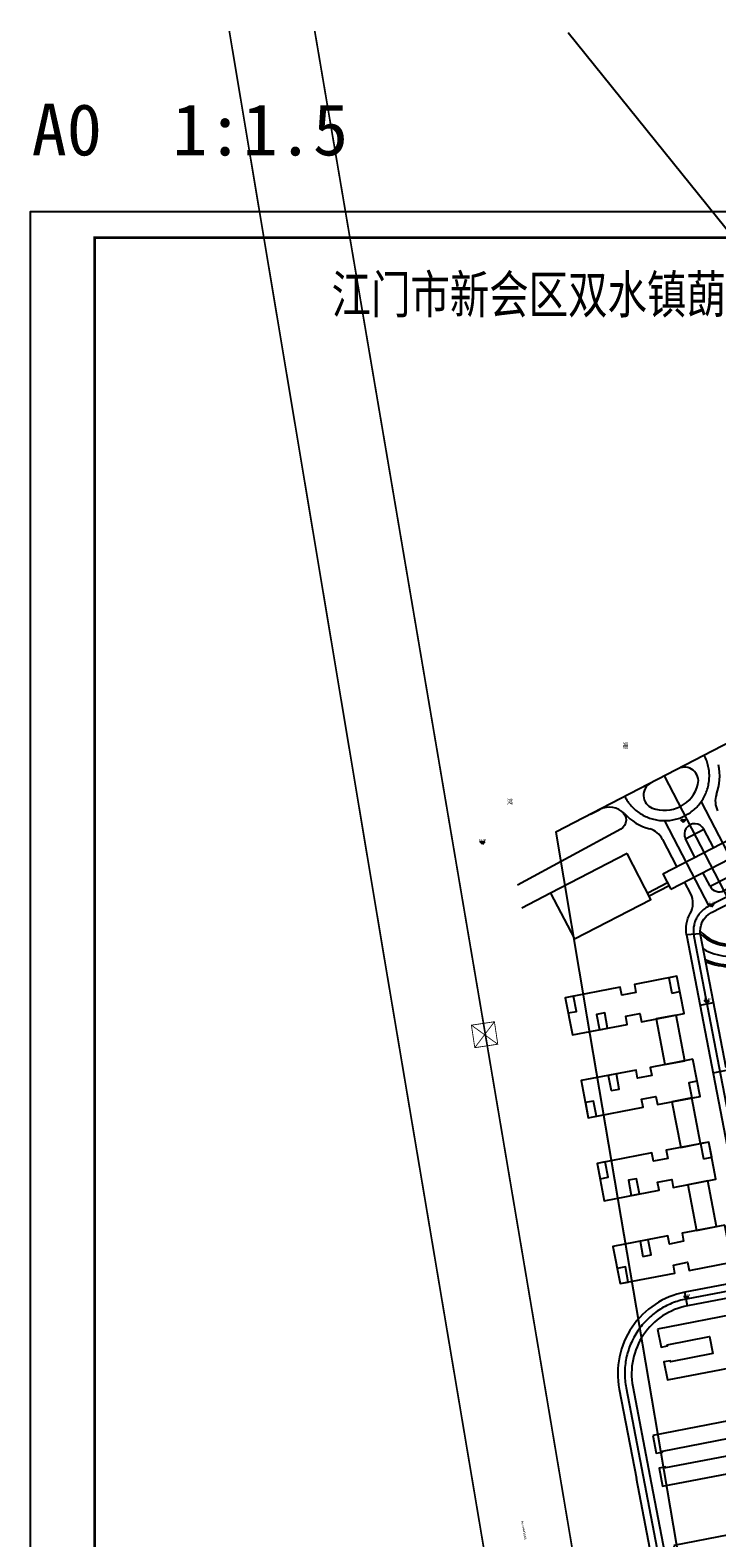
# Model space of a CAD drawing. Extents: x 38389316 to 38392219, y 2477539 to 2480586.
# Tile 4 of 43: x 38389316 to 38389714, y 2478031 to 2478906. Entities that reach past the tile are written whole.
import ezdxf
from ezdxf.enums import TextEntityAlignment as Align

# ---------------------------------------------------------------- set-up
doc = ezdxf.new("R2010")
doc.units = 0
doc.header["$LTSCALE"] = 1000
doc.header["$MEASUREMENT"] = 0
doc.linetypes.add('CENTER2', pattern=[1.125, 0.75, -0.125, 0.125, -0.125])
doc.linetypes.add('DASH', pattern=[0.35, 0.25, -0.1])
doc.layers.get('0').update_dxf_attribs({"linetype": 'CONTINUOUS'})
for name, color, linetype in [('00-图框', 7, 'CONTINUOUS'), ('00-道路', 130, 'CONTINUOUS'), ('110kv高压线', 181, 'CONTINUOUS'), ('DIM_ELEV', 8, 'CONTINUOUS'), ('DIM_SYMB', 3, 'CONTINUOUS'), ('PUB_TEXT', 7, 'CONTINUOUS'), ('PUB_TITLE', 4, 'CONTINUOUS'), ('u-road', 4, 'CONTINUOUS'), ('YD_地块界线', 7, 'CONTINUOUS'), ('建筑轮廓', 2, 'CONTINUOUS'), ('路中线', 7, 'CENTER2'), ('道路', 33, 'CONTINUOUS')]:
    doc.layers.add(name, color=color, linetype=linetype)
doc.styles.add('-宋体', font='txt', dxfattribs={"width": 0.8})
doc.styles.add('HZTXT', font='txt', dxfattribs={"width": 0.8})
doc.styles.add('宋体', font='txt', dxfattribs={"width": 0.8, "height": 8})

# ---------------------------------------------------------------- blocks, each defined once
blk = doc.blocks.new('hyvahavb')
at = {"layer": 'DIM_ELEV'}
blk.add_hatch(color=8, dxfattribs=at).paths.add_polyline_path([(-173.2, -4360.8), (-182.2, -4351.8), (-164.2, -4351.8)])
at = {"layer": 'DIM_ELEV', "color": 8}
for p, q in [((-173.2, -4360.8), (-182.2, -4351.8)), ((-182.2, -4351.8), (-164.2, -4351.8)), ((-173.2, -4360.8), (-164.2, -4351.8))]:
    blk.add_line(p, q, dxfattribs=at)
blk = doc.blocks.new('202210211F')
at = {"layer": '110kv高压线', "color": 8, "const_width": 1}
for points, elevation in [([(38391770.99, 2482659.03), (38391860.92, 2482121), (38391913.69, 2481807.85), (38391984.23, 2481389.28)], 34.78), ([(38392035.66, 2481389.28), (38391948.22, 2481907.1), (38391919.6, 2482076.45), (38391820.57, 2482659.03)], 36.3)]:
    blk.add_lwpolyline(points, dxfattribs=dict(at, elevation=elevation))
at = {"layer": '110kv高压线', "color": 8, "const_width": 0.5}
blk.add_lwpolyline([(38391926.79, 2482070.9), (38391913.45, 2482068.9), (38391911.49, 2482081.96), (38391924.84, 2482083.96)], close=True, dxfattribs=at)
for points in [[(38391911.49, 2482081.96), (38391926.79, 2482070.9)], [(38391924.84, 2482083.96), (38391913.45, 2482068.9)]]:
    blk.add_lwpolyline(points, dxfattribs=at)
at = {"layer": 'u-road', "color": 8}
for p, q in [((38391980.51, 2482204.36), (38391985.98, 2482207.2)), ((38392022.39, 2482189.81), (38392030.59, 2482173.99))]:
    blk.add_line(p, q, dxfattribs=at)
at = {"layer": 'u-road', "color": 8, "flags": 128}
for points in [[(38392035.72, 2482190.16), (38392046.38, 2482195.68)], [(38392051.9, 2482185.03), (38392046.38, 2482195.68)], [(38392041.24, 2482179.51), (38392035.72, 2482190.16)], [(38392049.98, 2482162.64), (38392045.84, 2482170.63)], [(38392049.98, 2482162.64), (38392060.64, 2482168.16)], [(38392044.42, 2482134.94), (38392036.38, 2482134.33)], [(38392044.19, 2482093.58), (38392052.05, 2482095.08)], [(38392051.72, 2482054.28), (38392059.58, 2482055.79)], [(38392036.92, 2481919.07), (38392035.41, 2481926.93)]]:
    blk.add_lwpolyline(points, dxfattribs=at)
for points in [[(38392059.31, 2482057.19), (38392044.51, 2482134.37, -0.332041), (38392050.78, 2482147.29), (38392137.98, 2482192.45, -0.356792), (38392152.85, 2482189.32), (38392210.58, 2482117.61)], [(38392036.38, 2482134.33, -0.180293), (38392038.47, 2482146.73, 0.255869), (38392038.74, 2482158.25), (38392035.18, 2482165.11)], [(38392036.38, 2482134.33), (38392072.44, 2481946.25, -0.414214), (38392062.91, 2481932.2), (38392035.41, 2481926.93, 0.414214), (38391997.31, 2481870.75), (38392007.27, 2481818.8)], [(38392080.96, 2481901.78), (38392077.33, 2481920.71, 0.414214), (38392070.31, 2481925.48), (38392036.92, 2481919.07, 0.414214), (38392005.17, 2481872.26), (38392015.13, 2481820.31)], [(38392201.18, 2481555.44), (38392139.45, 2481543.6, -0.414214), (38392048.16, 2481605.52), (38392007.27, 2481818.8)], [(38392015.13, 2481820.31), (38392056.02, 2481607.03, 0.414214), (38392137.95, 2481551.46), (38392181.31, 2481559.77, 0.565674), (38392184.85, 2481569.43), (38392133.44, 2481633.29)]]:
    blk.add_lwpolyline(points, format="xyb", dxfattribs=at)
at = {"layer": 'u-road', "color": 8}
for centre, radius, start, end in [((38392035.2, 2482223.68), 8, 345.57006, 117.38037), ((38392023.57, 2482226.67), 32, 340.36626, 11.55375), ((38392019.31, 2482215.45), 8, 117.38037, 249.19069), ((38392023.57, 2482226.67), 20, 249.19069, 345.57006), ((38392065.02, 2482211.88), 12, 160.36626, 207.38037), ((38391991.5, 2482196.54), 12, 43.20699, 117.38037), ((38392023.57, 2482226.67), 32, 223.20699, 254.39448), ((38392011.74, 2482184.29), 12, 27.38037, 74.39448), ((38392041.05, 2482192.92), 6, 27.38037, 207.38037), ((38392055.31, 2482165.4), 6, 207.38037, 27.38037)]:
    blk.add_arc(centre, radius, start, end, dxfattribs=at)
at = {"layer": 'YD_地块界线', "color": 8, "flags": 128}
blk.add_lwpolyline([(38392632.19, 2481768.68), (38392209.29, 2482293.97, 0.356791), (38392169.65, 2482302.32), (38391960.43, 2482193.96), (38391978.55, 2482086.79), (38392057.12, 2481622.87)], format="xyb", dxfattribs=at)
at = {"layer": '建筑轮廓', "color": 8, "flags": 128}
for points in [[(38392022.59, 2482169.85), (38392079.42, 2482199.28)], [(38392027.19, 2482160.97), (38392084.02, 2482190.4)], [(38392022.59, 2482169.85), (38392027.19, 2482160.97)]]:
    blk.add_lwpolyline(points, dxfattribs=at)
for points in [[(38392001.85, 2482181.63), (38391957.45, 2482158.64), (38391971.25, 2482132), (38392015.65, 2482154.99), (38392001.85, 2482181.63)], [(38392030.79, 2482110.34), (38392006.04, 2482105.6), (38392006.95, 2482100.88), (38391998.7, 2482099.3), (38391997.79, 2482104.01), (38391965.97, 2482097.91), (38391970.12, 2482076.31), (38392001.94, 2482082.41), (38392001.03, 2482087.12), (38392009.28, 2482088.7), (38392010.19, 2482083.99), (38392034.94, 2482088.73)], [(38392027.77, 2482100.6), (38392032.49, 2482101.5), (38392030.79, 2482110.34), (38392026.08, 2482109.44)], [(38391967.67, 2482089.07), (38391972.38, 2482089.98), (38391970.69, 2482098.82), (38391965.97, 2482097.91)], [(38391985.83, 2482079.32), (38391990.54, 2482080.22), (38391988.85, 2482089.06), (38391984.14, 2482088.16)], [(38392030.22, 2482087.83), (38392018.63, 2482085.61), (38392023.72, 2482059.09), (38392035.31, 2482061.31)], [(38392040.02, 2482062.22), (38392015.27, 2482057.47), (38392016.17, 2482052.76), (38392007.93, 2482051.18), (38392007.02, 2482055.89), (38391975.2, 2482049.79), (38391979.34, 2482028.18), (38392011.16, 2482034.28), (38392010.26, 2482039), (38392018.51, 2482040.58), (38392019.41, 2482035.87), (38392044.16, 2482040.61)], [(38391992.61, 2482043.96), (38391997.32, 2482044.87), (38391995.63, 2482053.71), (38391990.91, 2482052.8)], [(38392039.45, 2482039.71), (38392044.16, 2482040.61), (38392042.47, 2482049.45), (38392037.75, 2482048.55)], [(38391979.34, 2482028.18), (38391984.06, 2482029.09), (38391982.36, 2482037.93), (38391977.65, 2482037.02)], [(38392039.45, 2482039.71), (38392027.86, 2482037.49), (38392032.94, 2482010.97), (38392044.53, 2482013.19)], [(38392049.25, 2482014.09), (38392024.5, 2482009.35), (38392025.4, 2482004.64), (38392017.15, 2482003.05), (38392016.25, 2482007.77), (38391984.43, 2482001.67), (38391988.57, 2481980.06), (38392020.39, 2481986.16), (38392019.49, 2481990.88), (38392027.74, 2481992.46), (38392028.64, 2481987.74), (38392053.39, 2481992.49)], [(38392046.23, 2482004.35), (38392050.94, 2482005.26), (38392049.25, 2482014.09), (38392044.53, 2482013.19)], [(38391986.12, 2481992.83), (38391990.84, 2481993.73), (38391989.14, 2482002.57), (38391984.43, 2482001.67)], [(38392004.28, 2481983.07), (38392009, 2481983.98), (38392007.3, 2481992.82), (38392002.59, 2481991.91)], [(38392048.68, 2481991.58), (38392037.09, 2481989.36), (38392042.17, 2481962.85), (38392053.76, 2481965.07)], [(38392058.47, 2481965.97), (38392033.72, 2481961.23), (38392034.63, 2481956.51), (38392026.38, 2481954.93), (38392025.47, 2481959.64), (38391993.65, 2481953.54), (38391997.8, 2481931.94), (38392029.62, 2481938.04), (38392028.71, 2481942.75), (38392036.96, 2481944.33), (38392037.87, 2481939.62), (38392062.62, 2481944.36)], [(38392011.06, 2481947.72), (38392015.78, 2481948.62), (38392014.08, 2481957.46), (38392009.37, 2481956.56)], [(38391997.8, 2481931.94), (38392002.51, 2481932.84), (38392000.82, 2481941.68), (38391996.1, 2481940.78)], [(38392019.55, 2481905.56), (38392021.55, 2481895.15), (38392025.28, 2481895.87), (38392025.17, 2481896.46), (38392049.72, 2481901.16), (38392051.6, 2481891.34), (38392027.05, 2481886.63), (38392026.94, 2481887.22), (38392023.21, 2481886.51), (38392025.2, 2481876.1), (38392074.9, 2481885.63), (38392072.9, 2481896.04), (38392069.36, 2481895.36), (38392069.48, 2481894.77), (38392063.98, 2481893.71), (38392062.09, 2481903.54), (38392067.59, 2481904.59), (38392067.71, 2481904), (38392071.24, 2481904.68), (38392069.25, 2481915.09)], [(38392016.72, 2481843.86), (38392018.72, 2481833.45), (38392022.45, 2481834.17), (38392022.33, 2481834.76), (38392061.03, 2481842.18), (38392062.91, 2481832.36), (38392024.22, 2481824.94), (38392024.1, 2481825.53), (38392020.37, 2481824.81), (38392022.37, 2481814.4), (38392086.21, 2481826.64), (38392084.21, 2481837.05), (38392080.67, 2481836.37), (38392080.79, 2481835.78), (38392075.29, 2481834.73), (38392073.4, 2481844.55), (38392078.9, 2481845.6), (38392079.02, 2481845.02), (38392082.55, 2481845.69), (38392080.56, 2481856.1)], [(38392028.96, 2481780.03), (38392030.95, 2481769.62), (38392034.69, 2481770.33), (38392034.57, 2481770.92), (38392073.27, 2481778.34), (38392075.15, 2481768.52), (38392036.46, 2481761.1), (38392036.34, 2481761.69), (38392032.61, 2481760.97), (38392034.61, 2481750.56), (38392098.44, 2481762.8), (38392096.45, 2481773.21), (38392092.91, 2481772.54), (38392093.03, 2481771.95), (38392087.53, 2481770.89), (38392085.64, 2481780.71), (38392091.14, 2481781.77), (38392091.26, 2481781.18), (38392094.79, 2481781.86), (38392092.8, 2481792.27)]]:
    blk.add_lwpolyline(points, close=True, dxfattribs=at)
at = {"layer": '路中线', "color": 8, "ltscale": 20, "flags": 128}
blk.add_lwpolyline([(38392932.22, 2481388.11, 0.047578), (38392670.98, 2481784.46), (38391967.67, 2482658.06)], format="xyb", dxfattribs=at)
blk.add_lwpolyline([(38392208.56, 2481869.49), (38392023.57, 2482226.67)], dxfattribs=at)
at = {"layer": '路中线', "color": 8, "linetype": 'DASH', "ltscale": 4, "flags": 128}
for points in [[(38392044.84, 2482211.7), (38392070.56, 2482162.03)], [(38392023.53, 2482200.67), (38392049.25, 2482151)]]:
    blk.add_lwpolyline(points, dxfattribs=at)
for points in [[(38392155.96, 2482191.82, 0.356792), (38392136.14, 2482196), (38392048.94, 2482150.84, 0.332041), (38392040.59, 2482133.62), (38392079.38, 2481931.29)], [(38392069.56, 2481929.4), (38392036.17, 2481923, 0.414214), (38392001.24, 2481871.5), (38392052.09, 2481606.27, 0.414214), (38392138.7, 2481547.53), (38392199.45, 2481559.18)]]:
    blk.add_lwpolyline(points, format="xyb", dxfattribs=at)
at = {"layer": '路中线', "color": 8, "linetype": 'DASH', "ltscale": 4}
blk.add_arc((38392023.57, 2482226.67), 26, 207.23664, 27.38037, dxfattribs=at)
at = {"layer": '道路', "color": 8, "flags": 128}
blk.add_lwpolyline([(38391998.38, 2482206.14), (38391998.38, 2482206.14, -0.57735), (38391998.11, 2482195.75), (38391938.19, 2482163.18)], format="xyb", dxfattribs=at)
for points in [[(38391957.45, 2482158.64), (38391940.72, 2482149.97)], [(38392025.35, 2482164.52), (38392013.81, 2482158.54)], [(38392026.27, 2482162.75), (38392014.73, 2482156.77)]]:
    blk.add_lwpolyline(points, dxfattribs=at)
at = {"layer": '道路', "color": 8}
for radius, start, end in [(24, 223.37427, 27.38037), (25, 226.12583, 27.38037), (31, 239.64104, 341.74253), (36, 246.28817, 340.23019), (37, 247.34836, 340.23019)]:
    blk.add_arc((38392061.75, 2482152.96), radius, start, end, dxfattribs=at)
at = {"layer": 'DIM_ELEV', "color": 8, "xscale": 0.16, "yscale": 0.16, "zscale": 0.16}
for p in [(38392062.22, 2482897.48), (38391945.56, 2482884.79), (38392078.51, 2482848.46), (38392075.8, 2482792.52), (38392063.87, 2482620.73)]:
    blk.add_blockref('hyvahavb', p, dxfattribs=at)
at = {"layer": '00-道路', "color": 8, "linetype": 'Continuous', "ltscale": 2.5, "style": '宋体', "width": 0.8}
for s, p in [('福', (38391999.27, 2482242.82, -2.25)), ('鸿', (38391932.17, 2482210.09, 22.05))]:
    blk.add_text(s, height=3, rotation=359.99999, dxfattribs=at).set_placement(p)
at = {"layer": 'DIM_ELEV', "color": 8, "style": '-宋体', "width": 0.8}
for s, p in [('12.50', (38392032.74, 2482201.53)), ('11.98', (38391915.98, 2482188.9, 2.86)), ('14.00', (38392049.03, 2482152.51)), ('16.00', (38392046.32, 2482096.56)), ('21.00', (38392034.56, 2481924.85))]:
    blk.add_text(s, height=1.2, dxfattribs=at).set_placement(p)
at = {"layer": 'DIM_SYMB', "color": 8, "insert": (38391940.8, 2481794.24), "char_height": 1, "width": 252.2093, "attachment_point": 4, "rotation": 280.59255, "style": '宋体'}
blk.add_mtext('规划110kV高压线走廊', dxfattribs=at)
at = {"layer": 'PUB_TEXT', "color": 8, "linetype": 'Continuous', "style": 'HZTXT', "width": 0.8}
blk.add_text('江门市新会区双水镇蓢头地段临规划沙罗公路侧的A和B地块', height=22, dxfattribs=at).set_placement((38391830.31, 2482495.14, -9.41))

msp = doc.modelspace()

# ---------------------------------------------------------------- linework, layer by layer
at = {"layer": 'PUB_TITLE'}
msp.add_lwpolyline([(38389315.97, 2477539.05), (38391099.47, 2477539.05), (38391099.47, 2478800.55), (38389315.97, 2478800.55)], close=True, dxfattribs=at)
at = {"layer": 'PUB_TITLE', "const_width": 1.5}
msp.add_lwpolyline([(38389353.47, 2477554.05), (38391084.47, 2477554.05), (38391084.47, 2478785.55), (38389353.47, 2478785.55)], close=True, dxfattribs=at)

# ---------------------------------------------------------------- block references
msp.add_blockref('202210211F', (-2339.44, -3753.46))

# ---------------------------------------------------------------- texts
at = {"layer": '00-图框', "color": 8, "style": '宋体'}
msp.add_text('A0  1:1.5', height=30, rotation=359.99999, dxfattribs=at).set_placement((38389408.67, 2478833.35, 0.49), align=Align.CENTER)

doc.saveas('drawing.dxf')
